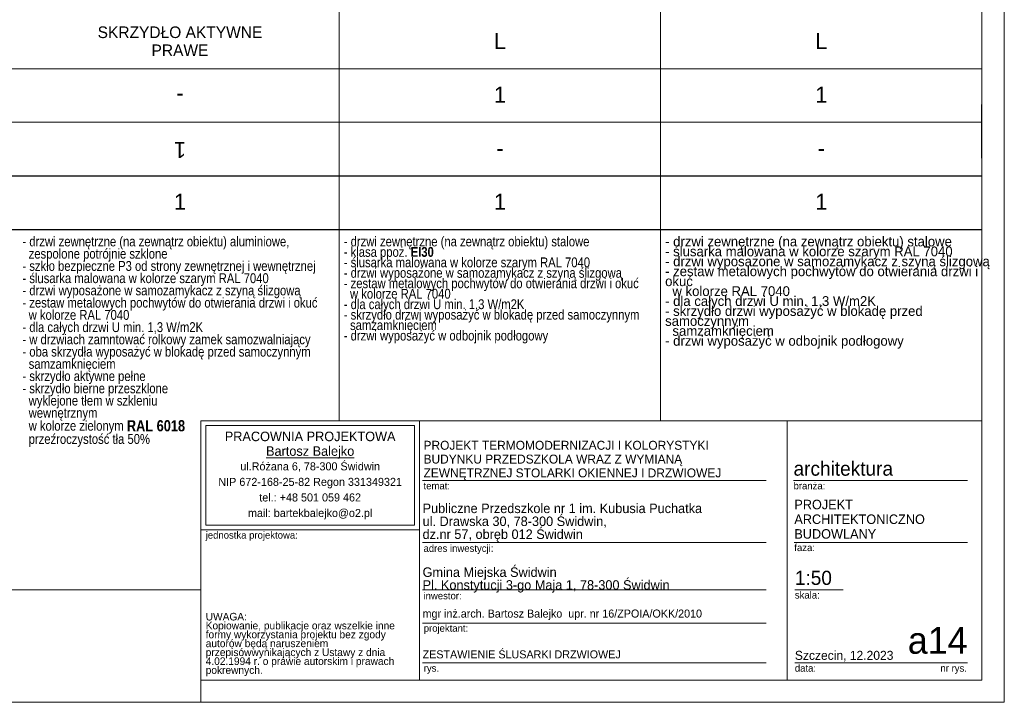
# Model space of a CAD drawing. Extents: x -11111 to 81789, y 5521 to 20371.
# Tile 10 of 13: x 70758 to 81789, y 5521 to 13171. Entities that reach past the tile are written whole.
import ezdxf

# ---------------------------------------------------------------- set-up
doc = ezdxf.new("R2010")
doc.units = 0
doc.header["$MEASUREMENT"] = 0
for name, color, linetype, lineweight in [('Arch opisy okien_Nr_Pióra__1', 7, 'Continuous', 25), ('Arch opisy_Nr_Pióra__1', 7, 'Continuous', 25), ('Arch opisy_Nr_Pióra__21', 7, 'Continuous', 13), ('Arch opisy_Nr_Pióra__7', 7, 'Continuous', 13), ('ARCH TABELA_Nr_Pióra__1', 7, 'Continuous', 25), ('ARCH TABELA_Nr_Pióra__21', 7, 'Continuous', 13), ('ARCH TABELA_Nr_Pióra__7', 7, 'Continuous', 13)]:
    doc.layers.add(name, color=color, linetype=linetype, lineweight=lineweight)
doc.styles.add('GENERATED_STYLE_2', font='txt')
doc.styles.add('GENERATED_STYLE_3', font='txt')
doc.styles.add('GENERATED_STYLE_4', font='txt')
doc.styles.add('GENERATED_STYLE_5', font='txt')
doc.styles.add('GENERATED_STYLE_6', font='txt')
doc.styles.add('GENERATED_STYLE_7', font='txt')

msp = doc.modelspace()

# ---------------------------------------------------------------- linework, layer by layer
at = {"layer": 'Arch opisy_Nr_Pióra__1', "linetype": 'Continuous'}
for p, q in [((81539.1, 11620.6), (81539.1, 12220.6)), ((62389.1, 11420.6), (81539.1, 11420.6)), ((62389.1, 10820.6), (81539.1, 10820.6))]:
    msp.add_line(p, q, dxfattribs=at)
at = {"layer": 'Arch opisy_Nr_Pióra__21', "linetype": 'Continuous'}
for p, q in [((74339.1, 20120.6), (74339.1, 8676.2)), ((77939.1, 20120.6), (77939.1, 8676.2)), ((81539.1, 20120.6), (81539.1, 8676.2)), ((62389.1, 12620.6), (81539.1, 12620.6)), ((62389.1, 12020.6), (81539.1, 12020.6)), ((62389.1, 11420.6), (81539.1, 11420.6)), ((62389.1, 6781.3), (72789.1, 6781.3))]:
    msp.add_line(p, q, dxfattribs=at)
at = {"layer": 'ARCH TABELA_Nr_Pióra__21', "linetype": 'Continuous'}
for p, q in [((81789.1, 20370.6), (81789.1, 5520.6)), ((72789.1, 8676.2), (81539.1, 8676.2)), ((72789.1, 5770.6), (72789.1, 8676.2)), ((72789.1, 7452.8), (72789.1, 8676.2)), ((72789.1, 8676.2), (75235.9, 8676.2)), ((72842.3, 8623), (75182.7, 8623)), ((72842.3, 7506), (72842.3, 8623)), ((75182.7, 7506), (75182.7, 8623)), ((75235.9, 8676.2), (75235.9, 5770.6)), ((75235.9, 7452.8), (75235.9, 8676.2)), ((79358.2, 8676.2), (79358.2, 5770.6)), ((81539.1, 8676.2), (81539.1, 5770.6)), ((75235.9, 5770.6), (75235.9, 8476.2)), ((75272, 8005.4), (79121.9, 8005.4)), ((79427.9, 8005.4), (81377.6, 8005.4)), ((72842.3, 7506), (75182.7, 7506)), ((72789.1, 7452.8), (75235.9, 7452.8)), ((75272, 7313.3), (79121.9, 7313.3)), ((79436.6, 7313.3), (81377.6, 7313.3)), ((75272, 6781.3), (79121.9, 6781.3)), ((79442.5, 6781.3), (79982.3, 6781.3)), ((75272, 6409.3), (79121.9, 6409.3)), ((75272, 5961.8), (79121.9, 5961.8)), ((79442.5, 5961.8), (80583.4, 5961.8)), ((80559.3, 5961.8), (81377.6, 5961.8)), ((72789.1, 5770.6), (75235.9, 5770.6)), ((72789.1, 5520.6), (72789.1, 5770.6)), ((72789.1, 5520.6), (72789.1, 5770.6)), ((72789.1, 5520.6), (72789.1, 5770.6)), ((81539.1, 5770.6), (75235.9, 5770.6)), ((81789.1, 5520.6), (60889.1, 5520.6))]:
    msp.add_line(p, q, dxfattribs=at)

# ---------------------------------------------------------------- texts
at = {"layer": 'Arch opisy okien_Nr_Pióra__1', "linetype": 'Continuous', "insert": (72554.1, 13095.2), "char_height": 130, "width": 2370.8, "attachment_point": 2, "line_spacing_factor": 0.933337, "style": 'GENERATED_STYLE_2'}
msp.add_mtext('{SKRZYDŁO AKTYWNE PRAWE}', dxfattribs=at)
at = {"layer": 'Arch opisy okien_Nr_Pióra__1', "linetype": 'Continuous', "char_height": 180, "attachment_point": 2}
for s, insert, style in [('{L}', (76139.1, 13020.9), 'GENERATED_STYLE_2'), ('{L}', (79739.1, 13020.9), 'GENERATED_STYLE_2'), ('{1}', (76139.1, 12420.9), 'GENERATED_STYLE_2'), ('{1}', (79739.1, 12420.9), 'GENERATED_STYLE_2'), ('{-}', (76139.1, 11820.9), 'GENERATED_STYLE_2'), ('{-}', (79739.1, 11820.9), 'GENERATED_STYLE_2'), ('{1}', (72554.1, 11220.9), 'GENERATED_STYLE_3'), ('{1}', (76139.1, 11220.9), 'GENERATED_STYLE_3'), ('{1}', (79739.1, 11220.9), 'GENERATED_STYLE_3')]:
    msp.add_mtext(s, dxfattribs=dict(at, insert=insert, style=style))
at = {"layer": 'Arch opisy okien_Nr_Pióra__1', "linetype": 'Continuous', "char_height": 180, "attachment_point": 2, "rotation": 180, "style": 'GENERATED_STYLE_2'}
for s, insert in [('{-}', (72554.1, 12220.3)), ('{1}', (72554.1, 11620.3))]:
    msp.add_mtext(s, dxfattribs=dict(at, insert=insert))
at = {"layer": 'Arch opisy_Nr_Pióra__7', "linetype": 'Continuous', "char_height": 110, "width": 3550, "attachment_point": 1, "style": 'GENERATED_STYLE_7'}
for s, insert, line_spacing_factor in [('\\A1;{\\fArial Narrow Europa Środkowa|b0|i0|c0|p34;- drzwi zewnętrzne (na zewnątrz obiektu) aluminiowe, \\P  zespolone potrójnie szklone\\P- szkło bezpieczne P3 od strony zewnętrznej i wewnętrznej \\P- ślusarka malowana w kolorze szarym RAL 7040 \\P- drzwi wyposażone w samozamykacz z szyną ślizgową \\P- zestaw metalowych pochwytów do otwierania drzwi i okuć \\P  w kolorze RAL 7040\\P- dla całych drzwi U min. 1,3 W/m2K\\P- w drzwiach zamntować rolkowy zamek samozwalniający\\P- oba skrzydła wyposażyć w blokadę przed samoczynnym \\P  samzamknięciem\\P- skrzydło aktywne pełne\\P- skrzydło bierne przeszklone\\P  wyklejone tłem w szkleniu \\P  wewnętrznym\\P  w kolorze zielonym \\fArial Narrow Europa Środkowa|b1|i0|c0|p34;\\C95;\\H1.136364x;RAL 6018\\fArial Narrow Europa Środkowa|b0|i0|c0|p34;\\C7;\\H0.880000x; \\P  przeźroczystość tła 50%}', (70789.1, 10740.5), 0.748159), ('\\A1;{\\fArial Narrow Europa Środkowa|b0|i0|c0|p34;- drzwi zewnętrzne (na zewnątrz obiektu) stalowe\\P- klasa ppoż.\\fArial Narrow Europa Środkowa|b1|i0|c0|p34; EI30\\P\\fArial Narrow Europa Środkowa|b0|i0|c0|p34;- ślusarka malowana w kolorze szarym RAL 7040 \\P- drzwi wyposażone w samozamykacz z szyną ślizgową \\P- zestaw metalowych pochwytów do otwierania drzwi i okuć \\P  w kolorze RAL 7040\\P- dla całych drzwi U min. 1,3 W/m2K\\P- skrzydło drzwi wyposażyć w blokadę przed samoczynnym \\P  samzamknięciem\\P- drzwi wyposażyć w odbojnik podłogowy}', (74389.1, 10740.5), 0.639155), ('{- drzwi zewnętrzne (na zewnątrz obiektu) stalowe\\P- ślusarka malowana w kolorze szarym RAL 7040 \\P- drzwi wyposażone w samozamykacz z szyną ślizgową \\P- zestaw metalowych pochwytów do otwierania drzwi i okuć \\P  w kolorze RAL 7040\\P- dla całych drzwi U min. 1,3 W/m2K\\P- skrzydło drzwi wyposażyć w blokadę przed samoczynnym \\P  samzamknięciem\\P- drzwi wyposażyć w odbojnik podłogowy}', (77989.1, 10740.5), 0.607267)]:
    msp.add_mtext(s, dxfattribs=dict(at, insert=insert, line_spacing_factor=line_spacing_factor))
at = {"layer": 'ARCH TABELA_Nr_Pióra__1', "linetype": 'Continuous'}
for s, insert, char_height, attachment_point, line_spacing_factor, style in [('{\\pt11271.5;PROJEKT TERMOMODERNIZACJI I KOLORYSTYKI\\P\\pt11271.5;BUDYNKU PRZEDSZKOLA WRAZ Z WYMIANĄ \\P\\pt11271.5;ZEWNĘTRZNEJ STOLARKI OKIENNEJ I DRZWIOWEJ}', (75282.7, 8011.4), 100, 7, 0.927967, 'GENERATED_STYLE_5'), ('{Publiczne Przedszkole nr 1 im. Kubusia Puchatka\\Pul. Drawska 30, 78-300 Świdwin, \\Pdz.nr 57, obręb 012 Świdwin}', (75272, 7319.2), 106.383, 7, 0.817105, 'GENERATED_STYLE_4'), ('{PROJEKT \\PARCHITEKTONICZNO\\PBUDOWLANY}', (79436.6, 7790.7), 106.42, 1, 0.9285, 'GENERATED_STYLE_4'), ('{Gmina Miejska Świdwin\\PPl. Konstytucji 3-go Maja 1, 78-300 Świdwin}', (75272, 6750.7), 106.383, 7, 0.807442, 'GENERATED_STYLE_4'), ('{\\PZESTAWIENIE ŚLUSARKI DRZWIOWEJ}', (75272, 6244.7), 90, 1, 0.944821, 'GENERATED_STYLE_5')]:
    msp.add_mtext(s, dxfattribs=dict(at, insert=insert, char_height=char_height, attachment_point=attachment_point, line_spacing_factor=line_spacing_factor, style=style))
at = {"layer": 'ARCH TABELA_Nr_Pióra__7', "linetype": 'Continuous', "insert": (74012.5, 8553.8), "char_height": 106.383, "attachment_point": 2, "line_spacing_factor": 0.926719, "style": 'GENERATED_STYLE_6'}
msp.add_mtext('{PRACOWNIA PROJEKTOWA\\P\\LBartosz Balejko}', dxfattribs=at)
at = {"layer": 'ARCH TABELA_Nr_Pióra__7', "linetype": 'Continuous', "style": 'GENERATED_STYLE_4'}
for s, insert, char_height, width, attachment_point, line_spacing_factor in [('{ul.Różana 6, 78-300 Świdwin\\PNIP 672-168-25-82 Regon 331349321\\Ptel.: +48 501 059 462\\Pmail: bartekbalejko@o2.pl}', (74012.5, 8210.6), 90.426, 2340.426, 2, 1.156383), ('{UWAGA:\\PKopiowanie, publikacje oraz wszelkie inne formy wykorzystania projektu bez zgody autorów będą naruszeniem przepisówwynikających z Ustawy z dnia 4.02.1994 r. o prawie autorskim i prawach pokrewnych.}', (72842.3, 6523.2), 85.1064, 2241.704, 1, 0.703415)]:
    msp.add_mtext(s, dxfattribs=dict(at, insert=insert, char_height=char_height, width=width, attachment_point=attachment_point, line_spacing_factor=line_spacing_factor))
for s, insert, char_height, attachment_point in [('{architektura}', (79427.9, 8219.7), 159.58, 1), ('{temat:}', (75282.7, 7987.1), 79.79, 1), ('{branża:}', (79427.9, 7987.1), 79.79, 1), ('{jednostka projektowa:}', (72842.3, 7434.6), 79.79, 1), ('{adres inwestycji:}', (75282.7, 7286.5), 79.79, 1), ('{faza:}', (79436.6, 7295.1), 79.79, 1), ('{1:50}', (79442.5, 6995.6), 159.58, 1), ('{inwestor:}', (75282.7, 6754.5), 79.79, 1), ('{skala:}', (79442.5, 6763.1), 79.79, 1), ('{mgr inż.arch. Bartosz Balejko  upr. nr 16/ZPOIA/OKK/2010}', (75272, 6560.2), 90, 1), ('{projektant:}', (75284.9, 6391.1), 79.79, 1), ('{a14}', (81377.6, 6364.7), 300, 3), ('{Szczecin, 12.2023}', (79442.5, 6097.5), 101.064, 1), ('{rys.}', (75284.9, 5943.6), 79.79, 1), ('{data:}', (79442.5, 5943.6), 79.79, 1), ('{nr rys.}', (81073.6, 5943.6), 79.79, 1)]:
    msp.add_mtext(s, dxfattribs=dict(at, insert=insert, char_height=char_height, attachment_point=attachment_point))

doc.saveas('drawing.dxf')
